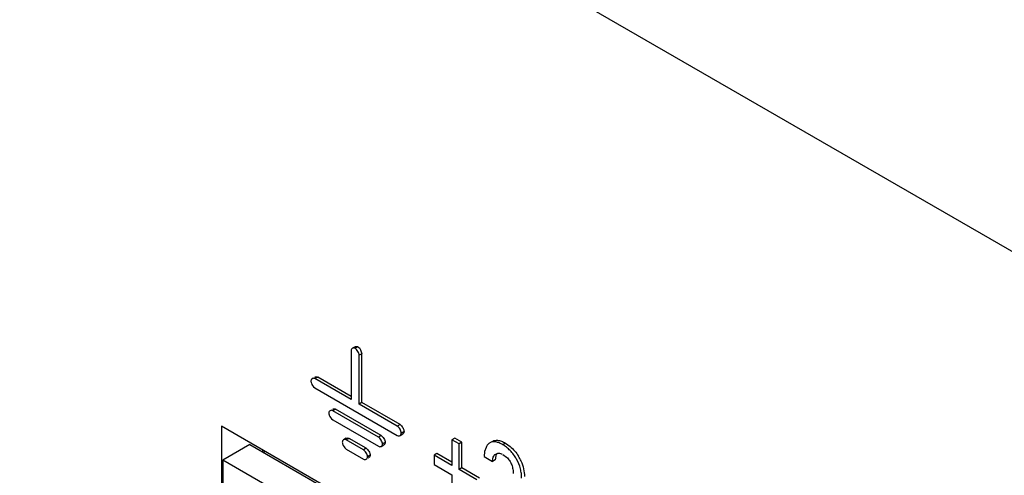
# Model space of a CAD drawing. Header units: inches. Extents: x 0 to 34, y 0 to 22.
# Tile 62 of 124: x 22.322 to 22.704, y 16.4 to 16.577. Entities that reach past the tile are written whole.
import ezdxf

# ---------------------------------------------------------------- set-up
doc = ezdxf.new("R2010")
doc.units = ezdxf.units.IN
doc.header["$LTSCALE"] = 1.87
doc.header["$MEASUREMENT"] = 0
doc.layers.get('0').update_dxf_attribs({"linetype": 'CONTINUOUS'})

msp = doc.modelspace()

# ---------------------------------------------------------------- linework, layer by layer
at = {"color": 7, "linetype": 'CONTINUOUS'}
for p, q in [((22.18179, 16.79011), (24.8103, 15.27244)), ((22.4508, 16.44848), (22.4508, 16.4295)), ((22.45236, 16.45001), (22.4513, 16.4494)), ((22.45341, 16.44998), (22.45235, 16.44937)), ((22.45341, 16.44998), (22.45395, 16.44952)), ((22.45495, 16.4473), (22.45389, 16.44669)), ((22.45395, 16.44952), (22.45445, 16.4488)), ((22.45445, 16.4488), (22.45495, 16.4473)), ((22.45495, 16.42833), (22.45495, 16.4473)), ((22.45389, 16.42771), (22.45389, 16.44669)), ((22.43781, 16.43822), (22.43675, 16.43761)), ((22.4508, 16.4295), (22.43675, 16.43761)), ((22.4508, 16.43072), (22.43781, 16.43822)), ((22.43587, 16.43496), (22.43623, 16.43448)), ((22.43623, 16.43448), (22.43675, 16.43404)), ((22.43675, 16.43404), (22.46866, 16.41562)), ((22.45495, 16.42833), (22.45389, 16.42771)), ((22.46972, 16.4198), (22.45495, 16.42833)), ((22.44473, 16.42579), (22.44367, 16.42518)), ((22.46135, 16.41497), (22.44367, 16.42518)), ((22.46241, 16.41558), (22.44473, 16.42579)), ((22.46866, 16.41919), (22.45389, 16.42771)), ((22.44279, 16.42252), (22.44315, 16.42205)), ((22.44315, 16.42205), (22.44367, 16.42161)), ((22.44367, 16.42161), (22.46135, 16.4114)), ((22.40052, 16.41918), (22.40052, 16.23092)), ((23.45615, 15.80968), (22.40052, 16.41918)), ((22.46972, 16.4198), (22.46866, 16.41919)), ((22.47127, 16.41712), (22.47021, 16.41651)), ((22.44891, 16.4145), (22.44785, 16.41388)), ((22.44995, 16.41447), (22.44889, 16.41386)), ((22.45556, 16.41001), (22.44889, 16.41386)), ((22.45662, 16.41062), (22.44995, 16.41447)), ((22.46241, 16.41558), (22.46135, 16.41497)), ((22.46396, 16.4129), (22.4629, 16.41229)), ((22.46971, 16.41559), (22.47077, 16.4162)), ((22.4909, 16.41455), (22.48984, 16.41394)), ((22.48984, 16.41394), (22.48984, 16.40399)), ((22.49256, 16.41237), (22.48984, 16.41394)), ((22.49362, 16.41298), (22.4909, 16.41455)), ((22.49362, 16.41298), (22.49256, 16.41237)), ((22.49362, 16.40303), (22.49362, 16.41298)), ((22.51056, 16.41263), (22.5095, 16.41202)), ((22.51056, 16.41263), (22.51235, 16.41135)), ((22.41149, 16.41204), (22.40105, 16.40601)), ((22.41149, 16.41204), (22.44803, 16.39095)), ((22.41643, 16.40999), (22.41643, 16.40919)), ((22.41741, 16.40943), (22.41671, 16.40903)), ((22.44801, 16.4112), (22.44838, 16.41073)), ((22.44838, 16.41073), (22.44889, 16.41029)), ((22.44889, 16.41029), (22.45556, 16.40644)), ((22.45662, 16.41062), (22.45556, 16.41001)), ((22.4624, 16.41137), (22.46346, 16.41198)), ((22.49256, 16.40242), (22.49256, 16.41237)), ((22.50249, 16.40938), (22.50225, 16.40737)), ((22.50303, 16.41098), (22.50249, 16.40938)), ((22.40105, 16.40601), (22.40105, 16.23123)), ((22.43759, 16.38492), (22.40105, 16.40601)), ((22.45816, 16.40794), (22.4571, 16.40733)), ((22.45739, 16.40686), (22.45766, 16.40702)), ((22.48401, 16.40858), (22.48295, 16.40796)), ((22.48295, 16.40796), (22.48295, 16.40436)), ((22.48984, 16.40399), (22.48295, 16.40796)), ((22.48984, 16.40521), (22.48401, 16.40858)), ((22.50225, 16.40737), (22.50552, 16.40548)), ((22.50659, 16.4061), (22.50552, 16.40548)), ((22.50664, 16.40666), (22.50659, 16.4061)), ((22.5096, 16.40822), (22.51097, 16.4072)), ((22.48295, 16.40436), (22.48984, 16.40038)), ((22.49362, 16.40303), (22.49256, 16.40242)), ((22.49945, 16.39844), (22.49256, 16.40242)), ((22.50051, 16.39905), (22.49362, 16.40303)), ((22.48984, 16.40038), (22.48984, 16.39043))]:
    msp.add_line(p, q, dxfattribs=at)
msp.add_arc((22.50314, 16.39983), 0.01467, 23.6442, 31.6847, dxfattribs=at)
for points, knots in [([(22.4513, 16.4494), (22.45115, 16.44931), (22.45088, 16.44904), (22.4508, 16.44867), (22.4508, 16.44848)], [0, 0, 0, 0, 0.473707, 1, 1, 1, 1]), ([(22.45235, 16.44937), (22.45218, 16.44947), (22.45182, 16.44958), (22.45145, 16.44948), (22.4513, 16.4494)], [0, 0, 0, 0, 0.526306, 1, 1, 1, 1]), ([(22.45389, 16.44669), (22.45389, 16.44694), (22.45376, 16.44746), (22.45341, 16.4482), (22.45295, 16.44887), (22.45256, 16.44925), (22.45235, 16.44937)], [0, 0, 0, 0, 0.228938, 0.499995, 0.771054, 1, 1, 1, 1]), ([(22.45236, 16.45001), (22.45251, 16.4501), (22.45288, 16.45019), (22.45324, 16.45008), (22.45341, 16.44998)], [0, 0, 0, 0, 0.473694, 1, 1, 1, 1]), ([(22.43571, 16.43764), (22.43556, 16.43755), (22.43529, 16.43728), (22.43521, 16.43691), (22.43521, 16.43672)], [0, 0, 0, 0, 0.473707, 1, 1, 1, 1]), ([(22.43521, 16.43672), (22.43521, 16.43658), (22.43525, 16.43629), (22.43544, 16.43569), (22.43568, 16.43524), (22.43587, 16.43496)], [0, 0, 0, 0, 0.21376, 0.460362, 1, 1, 1, 1]), ([(22.43675, 16.43761), (22.43659, 16.43771), (22.43622, 16.43782), (22.43585, 16.43772), (22.43571, 16.43764)], [0, 0, 0, 0, 0.526306, 1, 1, 1, 1]), ([(22.43677, 16.43825), (22.43691, 16.43834), (22.43728, 16.43843), (22.43765, 16.43832), (22.43781, 16.43822)], [0, 0, 0, 0, 0.473694, 1, 1, 1, 1]), ([(22.44263, 16.4252), (22.44248, 16.42512), (22.44221, 16.42485), (22.44213, 16.42447), (22.44213, 16.42428)], [0, 0, 0, 0, 0.4737, 1, 1, 1, 1]), ([(22.44213, 16.42428), (22.44213, 16.42415), (22.44217, 16.42386), (22.44236, 16.42325), (22.4426, 16.42281), (22.44279, 16.42252)], [0, 0, 0, 0, 0.213762, 0.46037, 1, 1, 1, 1]), ([(22.44367, 16.42518), (22.44351, 16.42527), (22.44314, 16.42539), (22.44277, 16.42529), (22.44263, 16.4252)], [0, 0, 0, 0, 0.5263, 1, 1, 1, 1]), ([(22.44369, 16.42582), (22.44383, 16.4259), (22.4442, 16.426), (22.44457, 16.42589), (22.44473, 16.42579)], [0, 0, 0, 0, 0.4737, 1, 1, 1, 1]), ([(22.47021, 16.41651), (22.47021, 16.41675), (22.47008, 16.41728), (22.46973, 16.41802), (22.46926, 16.41869), (22.46887, 16.41907), (22.46866, 16.41919)], [0, 0, 0, 0, 0.228931, 0.499984, 0.771047, 1, 1, 1, 1]), ([(22.46971, 16.41559), (22.46986, 16.41567), (22.47012, 16.41595), (22.47021, 16.41632), (22.47021, 16.41651)], [0, 0, 0, 0, 0.473703, 1, 1, 1, 1]), ([(22.46972, 16.4198), (22.46993, 16.41968), (22.47032, 16.4193), (22.47079, 16.41863), (22.47114, 16.41789), (22.47127, 16.41736), (22.47127, 16.41712)], [0, 0, 0, 0, 0.228953, 0.500016, 0.771069, 1, 1, 1, 1]), ([(22.47127, 16.41712), (22.47127, 16.41693), (22.47118, 16.41656), (22.47092, 16.41629), (22.47077, 16.4162)], [0, 0, 0, 0, 0.526297, 1, 1, 1, 1]), ([(22.44785, 16.41388), (22.4477, 16.4138), (22.44743, 16.41353), (22.44735, 16.41315), (22.44735, 16.41296)], [0, 0, 0, 0, 0.473703, 1, 1, 1, 1]), ([(22.44735, 16.41296), (22.44735, 16.41283), (22.44739, 16.41254), (22.44759, 16.41193), (22.44782, 16.41149), (22.44801, 16.4112)], [0, 0, 0, 0, 0.213759, 0.460353, 1, 1, 1, 1]), ([(22.44889, 16.41386), (22.44873, 16.41395), (22.44837, 16.41406), (22.448, 16.41397), (22.44785, 16.41388)], [0, 0, 0, 0, 0.526303, 1, 1, 1, 1]), ([(22.44891, 16.4145), (22.44906, 16.41458), (22.44943, 16.41468), (22.44979, 16.41456), (22.44995, 16.41447)], [0, 0, 0, 0, 0.473697, 1, 1, 1, 1]), ([(22.4629, 16.41229), (22.4629, 16.41253), (22.46277, 16.41306), (22.46242, 16.4138), (22.46195, 16.41447), (22.46156, 16.41485), (22.46135, 16.41497)], [0, 0, 0, 0, 0.228938, 0.499995, 0.771054, 1, 1, 1, 1]), ([(22.46241, 16.41558), (22.46262, 16.41546), (22.46301, 16.41509), (22.46348, 16.41441), (22.46383, 16.41367), (22.46396, 16.41315), (22.46396, 16.4129)], [0, 0, 0, 0, 0.228946, 0.500005, 0.771062, 1, 1, 1, 1]), ([(22.46396, 16.4129), (22.46396, 16.41271), (22.46388, 16.41234), (22.46361, 16.41207), (22.46346, 16.41198)], [0, 0, 0, 0, 0.526297, 1, 1, 1, 1]), ([(22.46866, 16.41562), (22.46883, 16.41552), (22.46919, 16.41541), (22.46956, 16.4155), (22.46971, 16.41559)], [0, 0, 0, 0, 0.526303, 1, 1, 1, 1]), ([(22.50455, 16.41277), (22.50423, 16.41258), (22.50362, 16.41204), (22.5032, 16.41135), (22.50303, 16.41098)], [0, 0, 0, 0, 0.478037, 1, 1, 1, 1]), ([(22.5095, 16.41202), (22.50907, 16.41227), (22.50821, 16.4127), (22.50708, 16.41305), (22.50622, 16.41315), (22.50562, 16.41314), (22.50505, 16.41301), (22.50471, 16.41286), (22.50455, 16.41277)], [0, 0, 0, 0, 0.287091, 0.551188, 0.672406, 0.786346, 0.89449, 1, 1, 1, 1]), ([(22.50561, 16.41338), (22.50588, 16.41353), (22.50649, 16.41376), (22.50714, 16.41377), (22.50747, 16.41374)], [0, 0, 0, 0, 0.482031, 1, 1, 1, 1]), ([(22.50747, 16.41374), (22.50799, 16.41369), (22.50907, 16.4134), (22.51006, 16.41292), (22.51056, 16.41263)], [0, 0, 0, 0, 0.4736, 1, 1, 1, 1]), ([(22.4571, 16.40733), (22.4571, 16.40757), (22.45697, 16.4081), (22.45662, 16.40884), (22.45616, 16.40951), (22.45577, 16.40989), (22.45556, 16.41001)], [0, 0, 0, 0, 0.228938, 0.499995, 0.771054, 1, 1, 1, 1]), ([(22.45662, 16.41062), (22.45683, 16.4105), (22.45722, 16.41013), (22.45768, 16.40945), (22.45803, 16.40871), (22.45816, 16.40819), (22.45816, 16.40794)], [0, 0, 0, 0, 0.228946, 0.500005, 0.771062, 1, 1, 1, 1]), ([(22.46135, 16.4114), (22.46152, 16.4113), (22.46188, 16.41119), (22.46225, 16.41128), (22.4624, 16.41137)], [0, 0, 0, 0, 0.526303, 1, 1, 1, 1]), ([(22.4624, 16.41137), (22.46255, 16.41146), (22.46282, 16.41173), (22.4629, 16.4121), (22.4629, 16.41229)], [0, 0, 0, 0, 0.473703, 1, 1, 1, 1]), ([(22.51683, 16.39905), (22.51683, 16.39963), (22.51674, 16.40085), (22.51625, 16.40337), (22.51526, 16.4059), (22.51375, 16.40817), (22.51244, 16.40971), (22.51103, 16.41101), (22.51001, 16.41172), (22.5095, 16.41202)], [0, 0, 0, 0, 0.112908, 0.235316, 0.495931, 0.629692, 0.761196, 0.886104, 1, 1, 1, 1]), ([(22.51235, 16.41135), (22.51298, 16.41082), (22.51417, 16.40962), (22.51517, 16.40826), (22.51562, 16.40753)], [0, 0, 0, 0, 0.489252, 1, 1, 1, 1]), ([(22.45556, 16.40644), (22.45572, 16.40634), (22.45608, 16.40623), (22.45645, 16.40633), (22.4566, 16.40641)], [0, 0, 0, 0, 0.526306, 1, 1, 1, 1]), ([(22.4566, 16.40641), (22.45675, 16.4065), (22.45702, 16.40677), (22.4571, 16.40714), (22.4571, 16.40733)], [0, 0, 0, 0, 0.473707, 1, 1, 1, 1]), ([(22.45816, 16.40794), (22.45816, 16.40775), (22.45808, 16.40738), (22.45781, 16.40711), (22.45766, 16.40702)], [0, 0, 0, 0, 0.526293, 1, 1, 1, 1]), ([(22.50552, 16.40548), (22.50555, 16.40579), (22.50561, 16.40638), (22.5058, 16.40722), (22.50617, 16.40793), (22.50657, 16.40826), (22.50678, 16.40839)], [0, 0, 0, 0, 0.280439, 0.541327, 0.77687, 1, 1, 1, 1]), ([(22.50737, 16.40862), (22.50726, 16.4085), (22.50706, 16.40823), (22.50685, 16.40775), (22.50672, 16.40722), (22.50666, 16.40685), (22.50664, 16.40666)], [0, 0, 0, 0, 0.227999, 0.469269, 0.72735, 1, 1, 1, 1]), ([(22.50678, 16.40839), (22.50712, 16.40858), (22.50798, 16.40879), (22.50883, 16.40859), (22.50923, 16.40841)], [0, 0, 0, 0, 0.46825, 1, 1, 1, 1]), ([(22.51097, 16.4072), (22.51142, 16.40678), (22.51202, 16.40609), (22.51264, 16.40504), (22.51311, 16.40393), (22.51346, 16.40253), (22.51355, 16.40139), (22.51355, 16.40085)], [0, 0, 0, 0, 0.257677, 0.388105, 0.517575, 0.7695, 1, 1, 1, 1]), ([(22.51657, 16.40571), (22.51701, 16.40471), (22.51764, 16.40272), (22.51789, 16.40065), (22.51789, 16.39966)], [0, 0, 0, 0, 0.525139, 1, 1, 1, 1])]:
    msp.add_open_spline(points, degree=3, knots=knots, dxfattribs=at)

doc.saveas('drawing.dxf')
